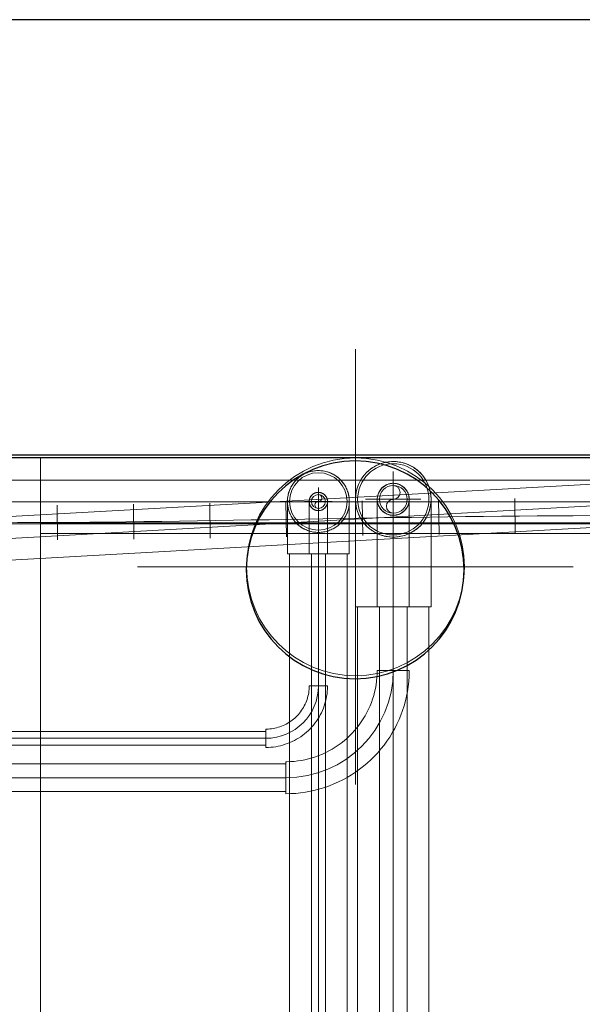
# Model space of a CAD drawing. Header units: millimetres. Extents: x -21756 to -17416, y 369 to 3070.
# Tile 16 of 31: x -20000 to -19742, y 2617 to 3070. Entities that reach past the tile are written whole.
import ezdxf

# ---------------------------------------------------------------- set-up
doc = ezdxf.new("R2010")
doc.units = ezdxf.units.MM
for name, color, linetype, lineweight in [('A-DETL-GENF', 92, 'Continuous', 18), ('A-FLOR', 192, 'Continuous', 25), ('A-WALL', 113, 'Continuous', 25), ('G-IMPT', 8, 'Continuous', 18), ('P-PIPE', 3, 'Continuous', 18), ('P-PIPE-CNTR', 3, 'Continuous', 18)]:
    doc.layers.add(name, color=color, linetype=linetype, lineweight=lineweight)

# ---------------------------------------------------------------- blocks, each defined once
blk = doc.blocks.new('Coude - tube frigo - Standard-1054394-Niveau 0')
at = {"layer": 'P-PIPE'}
for p, q in [((-19867.36, 2824.18), (-19863.16, 2824.18)), ((-19863.16, 2824.18), (-19858.96, 2824.18))]:
    blk.add_line(p, q, dxfattribs=at)
at = {"layer": 'P-PIPE', "flags": 128}
for points in [[(-19867.36, 2848.28), (-19867.36, 2848.44), (-19867.35, 2848.61), (-19867.33, 2848.78), (-19867.31, 2848.95), (-19867.28, 2849.11), (-19867.24, 2849.27), (-19867.2, 2849.44), (-19867.15, 2849.6), (-19867.1, 2849.76), (-19867.03, 2849.91), (-19866.96, 2850.07), (-19866.89, 2850.22), (-19866.81, 2850.36), (-19866.72, 2850.51), (-19866.63, 2850.65), (-19866.53, 2850.78), (-19866.43, 2850.92), (-19866.32, 2851.05), (-19866.21, 2851.17), (-19866.09, 2851.29), (-19865.97, 2851.4), (-19865.84, 2851.51), (-19865.71, 2851.62), (-19865.57, 2851.72), (-19865.43, 2851.81), (-19865.29, 2851.9), (-19865.14, 2851.98), (-19864.99, 2852.06), (-19864.84, 2852.13), (-19864.69, 2852.19), (-19864.53, 2852.25), (-19864.37, 2852.3), (-19864.21, 2852.35), (-19864.04, 2852.38), (-19863.88, 2852.42), (-19863.71, 2852.44), (-19863.55, 2852.46), (-19863.38, 2852.47), (-19863.21, 2852.48), (-19863.16, 2852.48)], [(-19863.16, 2852.48), (-19863, 2852.47), (-19862.83, 2852.46), (-19862.66, 2852.45), (-19862.5, 2852.42), (-19862.33, 2852.39), (-19862.17, 2852.36), (-19862, 2852.31), (-19861.84, 2852.26), (-19861.68, 2852.21), (-19861.53, 2852.14), (-19861.38, 2852.08), (-19861.22, 2852), (-19861.08, 2851.92), (-19860.93, 2851.83), (-19860.79, 2851.74), (-19860.66, 2851.65), (-19860.52, 2851.54), (-19860.39, 2851.43), (-19860.27, 2851.32), (-19860.15, 2851.2), (-19860.04, 2851.08), (-19859.93, 2850.95), (-19859.82, 2850.82), (-19859.72, 2850.69), (-19859.63, 2850.55), (-19859.54, 2850.4), (-19859.46, 2850.26), (-19859.38, 2850.11), (-19859.31, 2849.95), (-19859.25, 2849.8), (-19859.19, 2849.64), (-19859.14, 2849.48), (-19859.1, 2849.32), (-19859.06, 2849.16), (-19859.03, 2848.99), (-19859, 2848.82), (-19858.98, 2848.66), (-19858.97, 2848.49), (-19858.96, 2848.32), (-19858.96, 2848.28)], [(-19863.16, 2844.08), (-19863.33, 2844.08), (-19863.5, 2844.09), (-19863.67, 2844.11), (-19863.83, 2844.13), (-19864, 2844.16), (-19864.16, 2844.2), (-19864.33, 2844.24), (-19864.49, 2844.29), (-19864.64, 2844.35), (-19864.8, 2844.41), (-19864.95, 2844.48), (-19865.1, 2844.55), (-19865.25, 2844.63), (-19865.4, 2844.72), (-19865.54, 2844.81), (-19865.67, 2844.91), (-19865.81, 2845.01), (-19865.93, 2845.12), (-19866.06, 2845.23), (-19866.18, 2845.35), (-19866.29, 2845.47), (-19866.4, 2845.6), (-19866.51, 2845.73), (-19866.61, 2845.87), (-19866.7, 2846.01), (-19866.79, 2846.15), (-19866.87, 2846.3), (-19866.94, 2846.45), (-19867.01, 2846.6), (-19867.08, 2846.75), (-19867.14, 2846.91), (-19867.19, 2847.07), (-19867.23, 2847.23), (-19867.27, 2847.4), (-19867.3, 2847.56), (-19867.33, 2847.73), (-19867.35, 2847.9), (-19867.36, 2848.06), (-19867.36, 2848.23), (-19867.36, 2848.28)], [(-19867.36, 2824.18), (-19867.36, 2825.14), (-19867.36, 2826.1), (-19867.36, 2827.06), (-19867.36, 2828.02), (-19867.36, 2828.96), (-19867.36, 2829.91), (-19867.36, 2830.84), (-19867.36, 2831.76), (-19867.36, 2832.67), (-19867.36, 2833.56), (-19867.36, 2834.44), (-19867.36, 2835.31), (-19867.36, 2836.15), (-19867.36, 2836.98), (-19867.36, 2837.78), (-19867.36, 2838.57), (-19867.36, 2839.33), (-19867.36, 2840.07), (-19867.36, 2840.78), (-19867.36, 2841.46), (-19867.36, 2842.12), (-19867.36, 2842.75), (-19867.36, 2843.35), (-19867.36, 2843.92), (-19867.36, 2844.46), (-19867.36, 2844.96), (-19867.36, 2845.43), (-19867.36, 2845.87), (-19867.36, 2846.27), (-19867.36, 2846.64), (-19867.36, 2846.97), (-19867.36, 2847.26), (-19867.36, 2847.52), (-19867.36, 2847.74), (-19867.36, 2847.93), (-19867.36, 2848.07), (-19867.36, 2848.18), (-19867.36, 2848.25), (-19867.36, 2848.28), (-19867.36, 2848.28)], [(-19858.96, 2848.28), (-19858.97, 2848.11), (-19858.98, 2847.94), (-19858.99, 2847.77), (-19859.02, 2847.61), (-19859.05, 2847.44), (-19859.08, 2847.28), (-19859.13, 2847.12), (-19859.18, 2846.96), (-19859.23, 2846.8), (-19859.3, 2846.64), (-19859.36, 2846.49), (-19859.44, 2846.34), (-19859.52, 2846.19), (-19859.61, 2846.05), (-19859.7, 2845.9), (-19859.8, 2845.77), (-19859.9, 2845.64), (-19860.01, 2845.51), (-19860.12, 2845.38), (-19860.24, 2845.26), (-19860.36, 2845.15), (-19860.49, 2845.04), (-19860.62, 2844.93), (-19860.76, 2844.84), (-19860.9, 2844.74), (-19861.04, 2844.65), (-19861.18, 2844.57), (-19861.33, 2844.5), (-19861.49, 2844.43), (-19861.64, 2844.36), (-19861.8, 2844.3), (-19861.96, 2844.25), (-19862.12, 2844.21), (-19862.29, 2844.17), (-19862.45, 2844.14), (-19862.62, 2844.11), (-19862.78, 2844.09), (-19862.95, 2844.08), (-19863.12, 2844.08), (-19863.16, 2844.08)], [(-19858.96, 2848.28), (-19858.96, 2848.26), (-19858.96, 2848.2), (-19858.96, 2848.1), (-19858.96, 2847.97), (-19858.96, 2847.8), (-19858.96, 2847.59), (-19858.96, 2847.34), (-19858.96, 2847.05), (-19858.96, 2846.73), (-19858.96, 2846.37), (-19858.96, 2845.98), (-19858.96, 2845.55), (-19858.96, 2845.09), (-19858.96, 2844.6), (-19858.96, 2844.07), (-19858.96, 2843.51), (-19858.96, 2842.92), (-19858.96, 2842.29), (-19858.96, 2841.65), (-19858.96, 2840.97), (-19858.96, 2840.26), (-19858.96, 2839.53), (-19858.96, 2838.78), (-19858.96, 2838), (-19858.96, 2837.2), (-19858.96, 2836.38), (-19858.96, 2835.54), (-19858.96, 2834.68), (-19858.96, 2833.8), (-19858.96, 2832.91), (-19858.96, 2832), (-19858.96, 2831.09), (-19858.96, 2830.16), (-19858.96, 2829.22), (-19858.96, 2828.27), (-19858.96, 2827.32), (-19858.96, 2826.36), (-19858.96, 2825.4), (-19858.96, 2824.44), (-19858.96, 2824.18)]]:
    blk.add_lwpolyline(points, dxfattribs=at)
at = {"layer": 'P-PIPE'}
for start, end in [(90, 270), (270, 90)]:
    blk.add_arc((-19863.16, 2848.28), 4.2, start, end, dxfattribs=at)
blk = doc.blocks.new('Coude - tube frigo - Standard-V4-Niveau 0')
at = {"layer": 'P-PIPE'}
for p, q in [((-19836.14, 2799.98), (-19828.79, 2799.98)), ((-19828.79, 2799.98), (-19821.44, 2799.98))]:
    blk.add_line(p, q, dxfattribs=at)
at = {"layer": 'P-PIPE', "flags": 128}
for points in [[(-19836.14, 2849.28), (-19836.13, 2849.57), (-19836.12, 2849.86), (-19836.09, 2850.16), (-19836.05, 2850.45), (-19835.99, 2850.74), (-19835.93, 2851.02), (-19835.85, 2851.31), (-19835.77, 2851.59), (-19835.67, 2851.87), (-19835.56, 2852.14), (-19835.44, 2852.41), (-19835.31, 2852.67), (-19835.17, 2852.93), (-19835.02, 2853.18), (-19834.86, 2853.43), (-19834.68, 2853.67), (-19834.5, 2853.9), (-19834.32, 2854.12), (-19834.12, 2854.34), (-19833.91, 2854.55), (-19833.7, 2854.75), (-19833.47, 2854.94), (-19833.24, 2855.12), (-19833, 2855.3), (-19832.76, 2855.46), (-19832.51, 2855.62), (-19832.25, 2855.76), (-19831.99, 2855.89), (-19831.72, 2856.01), (-19831.45, 2856.13), (-19831.18, 2856.23), (-19830.9, 2856.32), (-19830.61, 2856.4), (-19830.33, 2856.46), (-19830.04, 2856.52), (-19829.75, 2856.56), (-19829.46, 2856.6), (-19829.16, 2856.62), (-19828.87, 2856.63), (-19828.79, 2856.63)], [(-19828.79, 2856.63), (-19828.5, 2856.62), (-19828.2, 2856.6), (-19827.91, 2856.57), (-19827.62, 2856.53), (-19827.33, 2856.48), (-19827.04, 2856.42), (-19826.76, 2856.34), (-19826.48, 2856.25), (-19826.2, 2856.16), (-19825.93, 2856.05), (-19825.66, 2855.93), (-19825.4, 2855.8), (-19825.14, 2855.65), (-19824.89, 2855.5), (-19824.64, 2855.34), (-19824.4, 2855.17), (-19824.17, 2854.99), (-19823.94, 2854.8), (-19823.73, 2854.6), (-19823.52, 2854.4), (-19823.32, 2854.18), (-19823.12, 2853.96), (-19822.94, 2853.73), (-19822.77, 2853.49), (-19822.6, 2853.25), (-19822.45, 2853), (-19822.31, 2852.74), (-19822.17, 2852.48), (-19822.05, 2852.21), (-19821.94, 2851.94), (-19821.84, 2851.66), (-19821.75, 2851.38), (-19821.67, 2851.1), (-19821.6, 2850.81), (-19821.55, 2850.53), (-19821.5, 2850.24), (-19821.47, 2849.94), (-19821.45, 2849.65), (-19821.44, 2849.36), (-19821.44, 2849.28)], [(-19828.79, 2841.93), (-19829.08, 2841.93), (-19829.38, 2841.95), (-19829.67, 2841.98), (-19829.96, 2842.02), (-19830.25, 2842.07), (-19830.54, 2842.14), (-19830.82, 2842.21), (-19831.1, 2842.3), (-19831.38, 2842.4), (-19831.65, 2842.51), (-19831.92, 2842.63), (-19832.18, 2842.76), (-19832.44, 2842.9), (-19832.69, 2843.05), (-19832.94, 2843.21), (-19833.18, 2843.38), (-19833.41, 2843.56), (-19833.64, 2843.75), (-19833.85, 2843.95), (-19834.06, 2844.16), (-19834.26, 2844.37), (-19834.45, 2844.59), (-19834.64, 2844.82), (-19834.81, 2845.06), (-19834.97, 2845.31), (-19835.13, 2845.56), (-19835.27, 2845.81), (-19835.41, 2846.07), (-19835.53, 2846.34), (-19835.64, 2846.61), (-19835.74, 2846.89), (-19835.83, 2847.17), (-19835.91, 2847.45), (-19835.98, 2847.74), (-19836.03, 2848.03), (-19836.08, 2848.32), (-19836.11, 2848.61), (-19836.13, 2848.9), (-19836.14, 2849.2), (-19836.14, 2849.28)], [(-19836.14, 2799.98), (-19836.14, 2801.95), (-19836.14, 2803.92), (-19836.14, 2805.88), (-19836.14, 2807.83), (-19836.14, 2809.77), (-19836.14, 2811.7), (-19836.14, 2813.6), (-19836.14, 2815.48), (-19836.14, 2817.34), (-19836.14, 2819.17), (-19836.14, 2820.98), (-19836.14, 2822.74), (-19836.14, 2824.47), (-19836.14, 2826.16), (-19836.14, 2827.81), (-19836.14, 2829.42), (-19836.14, 2830.98), (-19836.14, 2832.48), (-19836.14, 2833.94), (-19836.14, 2835.34), (-19836.14, 2836.69), (-19836.14, 2837.97), (-19836.14, 2839.2), (-19836.14, 2840.36), (-19836.14, 2841.46), (-19836.14, 2842.49), (-19836.14, 2843.46), (-19836.14, 2844.35), (-19836.14, 2845.17), (-19836.14, 2845.93), (-19836.14, 2846.6), (-19836.14, 2847.21), (-19836.14, 2847.73), (-19836.14, 2848.19), (-19836.14, 2848.56), (-19836.14, 2848.86), (-19836.14, 2849.07), (-19836.14, 2849.21), (-19836.14, 2849.27), (-19836.14, 2849.28)], [(-19821.44, 2849.28), (-19821.45, 2848.98), (-19821.46, 2848.69), (-19821.49, 2848.4), (-19821.53, 2848.11), (-19821.59, 2847.82), (-19821.65, 2847.53), (-19821.73, 2847.25), (-19821.81, 2846.96), (-19821.91, 2846.69), (-19822.02, 2846.41), (-19822.14, 2846.15), (-19822.27, 2845.88), (-19822.41, 2845.62), (-19822.56, 2845.37), (-19822.72, 2845.13), (-19822.89, 2844.89), (-19823.07, 2844.65), (-19823.26, 2844.43), (-19823.46, 2844.21), (-19823.67, 2844), (-19823.88, 2843.8), (-19824.11, 2843.61), (-19824.34, 2843.43), (-19824.57, 2843.26), (-19824.82, 2843.09), (-19825.07, 2842.94), (-19825.33, 2842.79), (-19825.59, 2842.66), (-19825.85, 2842.54), (-19826.13, 2842.43), (-19826.4, 2842.32), (-19826.68, 2842.24), (-19826.97, 2842.16), (-19827.25, 2842.09), (-19827.54, 2842.03), (-19827.83, 2841.99), (-19828.12, 2841.96), (-19828.42, 2841.94), (-19828.71, 2841.93), (-19828.79, 2841.93)], [(-19821.44, 2849.28), (-19821.44, 2849.24), (-19821.44, 2849.12), (-19821.44, 2848.92), (-19821.44, 2848.65), (-19821.44, 2848.29), (-19821.44, 2847.86), (-19821.44, 2847.36), (-19821.44, 2846.77), (-19821.44, 2846.12), (-19821.44, 2845.38), (-19821.44, 2844.58), (-19821.44, 2843.71), (-19821.44, 2842.76), (-19821.44, 2841.75), (-19821.44, 2840.67), (-19821.44, 2839.52), (-19821.44, 2838.31), (-19821.44, 2837.04), (-19821.44, 2835.71), (-19821.44, 2834.32), (-19821.44, 2832.88), (-19821.44, 2831.39), (-19821.44, 2829.84), (-19821.44, 2828.25), (-19821.44, 2826.61), (-19821.44, 2824.93), (-19821.44, 2823.21), (-19821.44, 2821.46), (-19821.44, 2819.66), (-19821.44, 2817.84), (-19821.44, 2815.99), (-19821.44, 2814.11), (-19821.44, 2812.21), (-19821.44, 2810.29), (-19821.44, 2808.36), (-19821.44, 2806.41), (-19821.44, 2804.45), (-19821.44, 2802.48), (-19821.44, 2800.51), (-19821.44, 2799.98)]]:
    blk.add_lwpolyline(points, dxfattribs=at)
at = {"layer": 'P-PIPE'}
for start, end in [(90, 270), (270, 90)]:
    blk.add_arc((-19828.79, 2849.28), 7.35, start, end, dxfattribs=at)
blk = doc.blocks.new('Coude - tube frigo - Standard-V2-Niveau 0')
at = {"layer": 'P-PIPE'}
for p, q in [((4.2, 24.1), (-4.2, 24.1)), ((4.2, 24.1), (-4.2, 24.1)), ((-24.1, 4.2), (-24.1, -4.2)), ((-24.1, 4.2), (-24.1, -4.2))]:
    blk.add_line(p, q, dxfattribs=at)
at = {"layer": 'P-PIPE', "flags": 128}
for points in [[(-24.1, -4.2), (-22.97, -4.18), (-21.84, -4.11), (-20.71, -4), (-19.59, -3.84), (-18.48, -3.64), (-17.37, -3.39), (-16.28, -3.1), (-15.2, -2.76), (-14.13, -2.39), (-13.08, -1.97), (-12.05, -1.5), (-11.03, -1), (-10.04, -0.46), (-9.07, 0.12), (-8.12, 0.74), (-7.2, 1.4), (-6.31, 2.09), (-5.44, 2.82), (-4.6, 3.59), (-3.8, 4.38), (-3.03, 5.21), (-2.29, 6.07), (-1.58, 6.96), (-0.92, 7.87), (-0.29, 8.81), (0.31, 9.77), (0.86, 10.76), (1.37, 11.77), (1.85, 12.8), (2.28, 13.85), (2.67, 14.91), (3.01, 15.99), (3.31, 17.08), (3.57, 18.18), (3.79, 19.29), (3.96, 20.41), (4.08, 21.53), (4.16, 22.66), (4.2, 23.79), (4.2, 24.1)], [(-4.2, 24.1), (-4.22, 23.3), (-4.26, 22.51), (-4.34, 21.72), (-4.45, 20.93), (-4.6, 20.15), (-4.77, 19.37), (-4.97, 18.6), (-5.21, 17.84), (-5.48, 17.09), (-5.77, 16.35), (-6.1, 15.62), (-6.45, 14.91), (-6.83, 14.21), (-7.24, 13.53), (-7.68, 12.86), (-8.14, 12.22), (-8.63, 11.59), (-9.14, 10.98), (-9.68, 10.39), (-10.24, 9.82), (-10.82, 9.28), (-11.42, 8.76), (-12.04, 8.27), (-12.69, 7.8), (-13.35, 7.35), (-14.03, 6.94), (-14.72, 6.55), (-15.43, 6.19), (-16.15, 5.86), (-16.89, 5.55), (-17.64, 5.28), (-18.39, 5.04), (-19.16, 4.82), (-19.94, 4.64), (-20.72, 4.49), (-21.5, 4.37), (-22.3, 4.28), (-23.09, 4.23), (-23.89, 4.2), (-24.1, 4.2)]]:
    blk.add_lwpolyline(points, dxfattribs=at)
blk = doc.blocks.new('Coude - tube frigo - Standard-V1-Niveau 0')
at = {"layer": 'P-PIPE'}
for p, q in [((-20901.01, 1381.25), (-20901.01, 1377.05)), ((-20901.01, 1377.05), (-20901.01, 1372.85))]:
    blk.add_line(p, q, dxfattribs=at)
at = {"layer": 'P-PIPE', "flags": 128}
for points in [[(-20876.91, 1381.25), (-20876.93, 1381.25), (-20876.99, 1381.25), (-20877.08, 1381.25), (-20877.22, 1381.25), (-20877.39, 1381.25), (-20877.6, 1381.25), (-20877.85, 1381.25), (-20878.13, 1381.25), (-20878.45, 1381.25), (-20878.81, 1381.25), (-20879.2, 1381.25), (-20879.63, 1381.25), (-20880.09, 1381.25), (-20880.59, 1381.25), (-20881.12, 1381.25), (-20881.68, 1381.25), (-20882.27, 1381.25), (-20882.89, 1381.25), (-20883.54, 1381.25), (-20884.22, 1381.25), (-20884.92, 1381.25), (-20885.65, 1381.25), (-20886.41, 1381.25), (-20887.19, 1381.25), (-20887.99, 1381.25), (-20888.81, 1381.25), (-20889.65, 1381.25), (-20890.51, 1381.25), (-20891.38, 1381.25), (-20892.28, 1381.25), (-20893.18, 1381.25), (-20894.1, 1381.25), (-20895.03, 1381.25), (-20895.97, 1381.25), (-20896.91, 1381.25), (-20897.87, 1381.25), (-20898.82, 1381.25), (-20899.79, 1381.25), (-20900.75, 1381.25), (-20901.01, 1381.25)], [(-20901.01, 1372.85), (-20900.04, 1372.85), (-20899.08, 1372.85), (-20898.12, 1372.85), (-20897.17, 1372.85), (-20896.22, 1372.85), (-20895.28, 1372.85), (-20894.35, 1372.85), (-20893.43, 1372.85), (-20892.52, 1372.85), (-20891.62, 1372.85), (-20890.74, 1372.85), (-20889.88, 1372.85), (-20889.03, 1372.85), (-20888.21, 1372.85), (-20887.4, 1372.85), (-20886.62, 1372.85), (-20885.85, 1372.85), (-20885.12, 1372.85), (-20884.41, 1372.85), (-20883.72, 1372.85), (-20883.06, 1372.85), (-20882.43, 1372.85), (-20881.83, 1372.85), (-20881.27, 1372.85), (-20880.73, 1372.85), (-20880.22, 1372.85), (-20879.75, 1372.85), (-20879.32, 1372.85), (-20878.91, 1372.85), (-20878.55, 1372.85), (-20878.22, 1372.85), (-20877.92, 1372.85), (-20877.66, 1372.85), (-20877.44, 1372.85), (-20877.26, 1372.85), (-20877.11, 1372.85), (-20877.01, 1372.85), (-20876.94, 1372.85), (-20876.91, 1372.85), (-20876.91, 1372.85)]]:
    blk.add_lwpolyline(points, dxfattribs=at)
at = {"layer": 'P-PIPE'}
for start, end in [(0, 180), (180, 0)]:
    blk.add_arc((-20876.91, 1377.05), 4.2, start, end, dxfattribs=at)
blk = doc.blocks.new('Coude - tube frigo - Standard-V12-Niveau 0')
at = {"layer": 'P-PIPE'}
for p, q in [((-20484.15, 2771.02), (-20481.75, 2777.96)), ((-20486.54, 2764.07), (-20484.15, 2771.02))]:
    blk.add_line(p, q, dxfattribs=at)
at = {"layer": 'P-PIPE', "flags": 128}
for points in [[(-20481.75, 2777.96), (-20483.62, 2778.61), (-20485.48, 2779.25), (-20487.33, 2779.89), (-20489.18, 2780.52), (-20491.01, 2781.15), (-20492.83, 2781.78), (-20494.63, 2782.4), (-20496.42, 2783.01), (-20498.17, 2783.62), (-20499.9, 2784.22), (-20501.61, 2784.8), (-20503.28, 2785.38), (-20504.91, 2785.94), (-20506.51, 2786.49), (-20508.07, 2787.03), (-20509.59, 2787.55), (-20511.06, 2788.06), (-20512.49, 2788.55), (-20513.87, 2789.02), (-20515.19, 2789.48), (-20516.46, 2789.92), (-20517.68, 2790.34), (-20518.84, 2790.73), (-20519.94, 2791.11), (-20520.98, 2791.47), (-20521.95, 2791.81), (-20522.86, 2792.12), (-20523.71, 2792.41), (-20524.49, 2792.68), (-20525.2, 2792.92), (-20525.84, 2793.14), (-20526.41, 2793.34), (-20526.91, 2793.51), (-20527.33, 2793.66), (-20527.69, 2793.78), (-20527.97, 2793.88), (-20528.17, 2793.95), (-20528.31, 2793.99), (-20528.36, 2794.01), (-20528.37, 2794.02)], [(-20533.15, 2780.12), (-20533.12, 2780.1), (-20533, 2780.06), (-20532.82, 2780), (-20532.56, 2779.91), (-20532.22, 2779.8), (-20531.82, 2779.66), (-20531.34, 2779.49), (-20530.79, 2779.3), (-20530.16, 2779.09), (-20529.47, 2778.85), (-20528.71, 2778.59), (-20527.88, 2778.3), (-20526.99, 2777.99), (-20526.03, 2777.66), (-20525.01, 2777.31), (-20523.93, 2776.94), (-20522.78, 2776.55), (-20521.58, 2776.13), (-20520.33, 2775.7), (-20519.01, 2775.25), (-20517.65, 2774.78), (-20516.24, 2774.29), (-20514.78, 2773.79), (-20513.27, 2773.27), (-20511.72, 2772.74), (-20510.14, 2772.19), (-20508.51, 2771.63), (-20506.85, 2771.06), (-20505.15, 2770.48), (-20503.43, 2769.88), (-20501.68, 2769.28), (-20499.9, 2768.67), (-20498.11, 2768.05), (-20496.29, 2767.42), (-20494.46, 2766.79), (-20492.62, 2766.16), (-20490.76, 2765.52), (-20488.91, 2764.88), (-20487.04, 2764.24), (-20486.54, 2764.07)]]:
    blk.add_lwpolyline(points, dxfattribs=at)
at = {"layer": 'P-PIPE'}
for start, end in [(341, 161), (161, 341)]:
    blk.add_arc((-20530.76, 2787.07), 7.35, start, end, dxfattribs=at)
blk = doc.blocks.new('Coude - tube frigo - Standard-V3-Niveau 0')
at = {"layer": 'P-PIPE'}
for p, q in [((7.35, 49.3), (-7.35, 49.3)), ((7.35, 49.3), (-7.35, 49.3)), ((-49.3, 7.35), (-49.3, -7.35)), ((-49.3, 7.35), (-49.3, -7.35))]:
    blk.add_line(p, q, dxfattribs=at)
at = {"layer": 'P-PIPE', "flags": 128}
for points in [[(-49.3, -7.35), (-47.03, -7.3), (-44.77, -7.17), (-42.52, -6.94), (-40.27, -6.63), (-38.05, -6.22), (-35.83, -5.73), (-33.64, -5.14), (-31.48, -4.47), (-29.34, -3.72), (-27.24, -2.88), (-25.17, -1.95), (-23.14, -0.95), (-21.15, 0.14), (-19.21, 1.3), (-17.31, 2.54), (-15.47, 3.86), (-13.68, 5.25), (-11.95, 6.71), (-10.27, 8.24), (-8.66, 9.83), (-7.12, 11.49), (-5.64, 13.21), (-4.23, 14.98), (-2.89, 16.81), (-1.63, 18.69), (-0.44, 20.62), (0.66, 22.6), (1.69, 24.62), (2.64, 26.68), (3.5, 28.77), (4.28, 30.9), (4.97, 33.06), (5.58, 35.24), (6.1, 37.45), (6.53, 39.67), (6.87, 41.91), (7.12, 44.16), (7.28, 46.42), (7.35, 48.69), (7.35, 49.3)], [(-7.35, 49.3), (-7.38, 47.62), (-7.48, 45.95), (-7.65, 44.28), (-7.89, 42.62), (-8.19, 40.97), (-8.55, 39.33), (-8.98, 37.71), (-9.48, 36.1), (-10.04, 34.52), (-10.66, 32.96), (-11.35, 31.43), (-12.09, 29.93), (-12.89, 28.46), (-13.76, 27.02), (-14.68, 25.61), (-15.65, 24.25), (-16.68, 22.92), (-17.76, 21.64), (-18.89, 20.4), (-20.07, 19.21), (-21.3, 18.06), (-22.57, 16.97), (-23.89, 15.92), (-25.24, 14.93), (-26.63, 14), (-28.06, 13.12), (-29.53, 12.3), (-31.02, 11.54), (-32.55, 10.84), (-34.1, 10.2), (-35.67, 9.62), (-37.27, 9.11), (-38.89, 8.66), (-40.52, 8.28), (-42.17, 7.96), (-43.83, 7.71), (-45.5, 7.52), (-47.17, 7.4), (-48.85, 7.35), (-49.3, 7.35)]]:
    blk.add_lwpolyline(points, dxfattribs=at)
blk = doc.blocks.new('Kitchen_Cabinets_FINSA_Pro-Oven-Larder-unit-rd4d_Blanc - Height - _2000 mm_-1376609-Niveau 0')
at = {"layer": 'A-DETL-GENF'}
for p, q in [((-284.11, 0), (-300.11, 0)), ((-284.11, -30), (-284.11, 0)), ((283.89, -30), (-284.11, -30)), ((-284.11, -30), (-284.11, -580)), ((-284.11, -35), (283.89, -35))]:
    blk.add_line(p, q, dxfattribs=at)

msp = doc.modelspace()

# ---------------------------------------------------------------- linework, layer by layer
at = {"layer": 'A-FLOR'}
msp.add_line((-20615.54, 2868.53), (-17616.54, 2868.53), dxfattribs=at)
for start, end in [(360, 180), (0, 180), (180, 360), (180, 360)]:
    msp.add_arc((-19846.3, 2816.89), 50, start, end, dxfattribs=at)
at = {"layer": 'A-WALL'}
for p, q in [((-17415.54, 3069.53), (-20816.54, 3069.53)), ((-17616.54, 2869.53), (-20616.54, 2869.53)), ((-20615.54, 2868.53), (-17616.54, 2868.53))]:
    msp.add_line(p, q, dxfattribs=at)
at = {"layer": 'P-PIPE', "color": 1}
for p, q in [((-19654.54, 2858.08), (-20204.54, 2858.08)), ((-20204.54, 2838.08), (-19654.54, 2838.08))]:
    msp.add_line(p, q, dxfattribs=at)
at = {"layer": 'P-PIPE', "color": 5}
for p, q in [((-19704.28, 2858.16), (-20064.34, 2838)), ((-20063.22, 2818.04), (-19703.16, 2838.19))]:
    msp.add_line(p, q, dxfattribs=at)
at = {"layer": 'P-PIPE'}
for p, q in [((-19843.04, 2848.63), (-19842.78, 2832.64)), ((-19808.02, 2849.16), (-19807.8, 2833.17)), ((-19772.98, 2849.58), (-19772.83, 2833.58)), ((-19982.99, 2846.65), (-19982.87, 2830.65)), ((-19948.02, 2846.99), (-19947.83, 2830.99)), ((-19913.04, 2847.48), (-19912.8, 2831.48)), ((-19878.05, 2848.05), (-19877.78, 2832.05)), ((-19877.36, 2824.18), (-19848.96, 2824.18)), ((-19876.36, 2824.18), (-19876.36, 1401.15)), ((-19866.36, 2824.18), (-19866.36, 1401.15)), ((-19859.96, 1401.15), (-19859.96, 2824.18)), ((-19849.96, 1401.15), (-19849.96, 2824.18)), ((-19846.14, 2799.98), (-19811.44, 2799.98)), ((-19845.14, 2799.98), (-19845.14, 1424.35)), ((-19835.14, 2799.98), (-19835.14, 1424.35)), ((-19822.44, 1424.35), (-19822.44, 2799.98)), ((-19812.44, 1424.35), (-19812.44, 2799.98)), ((-19835.14, 2770.73), (-19822.44, 2770.73)), ((-19866.36, 2763.63), (-19859.96, 2763.63)), ((-19887.26, 2742.73), (-20407.19, 2742.73)), ((-19887.26, 2736.33), (-19887.26, 2742.73)), ((-20407.19, 2736.33), (-19887.26, 2736.33)), ((-19878.09, 2727.78), (-20290.83, 2727.78)), ((-19878.09, 2715.08), (-19878.09, 2727.78)), ((-20290.83, 2715.08), (-19878.09, 2715.08))]:
    msp.add_line(p, q, dxfattribs=at)
at = {"layer": 'P-PIPE', "flags": 128}
for points in [[(-19846.14, 2849.28), (-19846.13, 2849.97), (-19846.08, 2850.66), (-19846.01, 2851.35), (-19845.92, 2852.04), (-19845.79, 2852.72), (-19845.64, 2853.4), (-19845.46, 2854.07), (-19845.26, 2854.73), (-19845.03, 2855.39), (-19844.77, 2856.03), (-19844.49, 2856.67), (-19844.18, 2857.29), (-19843.85, 2857.9), (-19843.49, 2858.49), (-19843.11, 2859.07), (-19842.71, 2859.64), (-19842.28, 2860.19), (-19841.83, 2860.72), (-19841.37, 2861.23), (-19840.88, 2861.72), (-19840.37, 2862.2), (-19839.84, 2862.65), (-19839.3, 2863.08), (-19838.74, 2863.49), (-19838.16, 2863.88), (-19837.57, 2864.24), (-19836.97, 2864.58), (-19836.35, 2864.89), (-19835.72, 2865.18), (-19835.08, 2865.45), (-19834.42, 2865.69), (-19833.76, 2865.9), (-19833.1, 2866.08), (-19832.42, 2866.24), (-19831.74, 2866.37), (-19831.05, 2866.48), (-19830.36, 2866.56), (-19829.67, 2866.6), (-19828.98, 2866.63), (-19828.79, 2866.63)], [(-19828.79, 2866.63), (-19828.1, 2866.61), (-19827.4, 2866.57), (-19826.71, 2866.5), (-19826.03, 2866.4), (-19825.34, 2866.28), (-19824.67, 2866.13), (-19823.99, 2865.95), (-19823.33, 2865.75), (-19822.68, 2865.51), (-19822.03, 2865.26), (-19821.4, 2864.97), (-19820.78, 2864.67), (-19820.17, 2864.33), (-19819.57, 2863.98), (-19818.99, 2863.6), (-19818.43, 2863.19), (-19817.88, 2862.77), (-19817.35, 2862.32), (-19816.84, 2861.85), (-19816.34, 2861.36), (-19815.87, 2860.86), (-19815.42, 2860.33), (-19814.99, 2859.79), (-19814.58, 2859.23), (-19814.19, 2858.65), (-19813.83, 2858.06), (-19813.49, 2857.45), (-19813.17, 2856.84), (-19812.88, 2856.21), (-19812.62, 2855.56), (-19812.38, 2854.91), (-19812.17, 2854.25), (-19811.98, 2853.58), (-19811.82, 2852.91), (-19811.69, 2852.23), (-19811.59, 2851.54), (-19811.51, 2850.85), (-19811.46, 2850.16), (-19811.44, 2849.46), (-19811.44, 2849.28)], [(-19877.36, 2848.28), (-19877.35, 2848.84), (-19877.32, 2849.41), (-19877.26, 2849.98), (-19877.18, 2850.54), (-19877.08, 2851.1), (-19876.96, 2851.65), (-19876.81, 2852.2), (-19876.64, 2852.74), (-19876.45, 2853.28), (-19876.24, 2853.81), (-19876.01, 2854.32), (-19875.76, 2854.83), (-19875.49, 2855.33), (-19875.2, 2855.82), (-19874.88, 2856.29), (-19874.55, 2856.76), (-19874.21, 2857.21), (-19873.84, 2857.64), (-19873.46, 2858.06), (-19873.06, 2858.46), (-19872.64, 2858.85), (-19872.21, 2859.22), (-19871.77, 2859.57), (-19871.31, 2859.91), (-19870.84, 2860.23), (-19870.35, 2860.52), (-19869.86, 2860.8), (-19869.35, 2861.06), (-19868.84, 2861.3), (-19868.31, 2861.51), (-19867.78, 2861.71), (-19867.24, 2861.88), (-19866.69, 2862.03), (-19866.14, 2862.16), (-19865.58, 2862.27), (-19865.02, 2862.36), (-19864.45, 2862.42), (-19863.89, 2862.46), (-19863.32, 2862.48), (-19863.16, 2862.48)], [(-19863.16, 2862.48), (-19862.6, 2862.47), (-19862.03, 2862.43), (-19861.46, 2862.37), (-19860.9, 2862.3), (-19860.34, 2862.19), (-19859.79, 2862.07), (-19859.24, 2861.92), (-19858.7, 2861.76), (-19858.16, 2861.57), (-19857.63, 2861.36), (-19857.12, 2861.12), (-19856.61, 2860.87), (-19856.11, 2860.6), (-19855.62, 2860.31), (-19855.15, 2860), (-19854.68, 2859.67), (-19854.24, 2859.32), (-19853.8, 2858.95), (-19853.38, 2858.57), (-19852.98, 2858.17), (-19852.59, 2857.75), (-19852.22, 2857.32), (-19851.87, 2856.88), (-19851.53, 2856.42), (-19851.22, 2855.95), (-19850.92, 2855.46), (-19850.64, 2854.97), (-19850.38, 2854.46), (-19850.15, 2853.95), (-19849.93, 2853.42), (-19849.73, 2852.89), (-19849.56, 2852.35), (-19849.41, 2851.8), (-19849.28, 2851.25), (-19849.17, 2850.69), (-19849.09, 2850.13), (-19849.02, 2849.56), (-19848.98, 2849), (-19848.97, 2848.43), (-19848.96, 2848.28)], [(-19828.79, 2831.93), (-19829.48, 2831.94), (-19830.18, 2831.98), (-19830.87, 2832.05), (-19831.55, 2832.15), (-19832.24, 2832.27), (-19832.91, 2832.42), (-19833.58, 2832.6), (-19834.25, 2832.81), (-19834.9, 2833.04), (-19835.55, 2833.3), (-19836.18, 2833.58), (-19836.8, 2833.89), (-19837.41, 2834.22), (-19838.01, 2834.58), (-19838.59, 2834.96), (-19839.15, 2835.36), (-19839.7, 2835.79), (-19840.23, 2836.23), (-19840.74, 2836.7), (-19841.24, 2837.19), (-19841.71, 2837.7), (-19842.16, 2838.22), (-19842.59, 2838.77), (-19843, 2839.33), (-19843.39, 2839.9), (-19843.75, 2840.49), (-19844.09, 2841.1), (-19844.41, 2841.72), (-19844.7, 2842.35), (-19844.96, 2842.99), (-19845.2, 2843.64), (-19845.41, 2844.3), (-19845.6, 2844.97), (-19845.76, 2845.65), (-19845.89, 2846.33), (-19845.99, 2847.01), (-19846.07, 2847.7), (-19846.12, 2848.4), (-19846.14, 2849.09), (-19846.14, 2849.28)], [(-19846.14, 2799.98), (-19846.14, 2801.95), (-19846.14, 2803.92), (-19846.14, 2805.88), (-19846.14, 2807.83), (-19846.14, 2809.77), (-19846.14, 2811.7), (-19846.14, 2813.6), (-19846.14, 2815.48), (-19846.14, 2817.34), (-19846.14, 2819.17), (-19846.14, 2820.98), (-19846.14, 2822.74), (-19846.14, 2824.47), (-19846.14, 2826.16), (-19846.14, 2827.81), (-19846.14, 2829.42), (-19846.14, 2830.98), (-19846.14, 2832.48), (-19846.14, 2833.94), (-19846.14, 2835.34), (-19846.14, 2836.69), (-19846.14, 2837.97), (-19846.14, 2839.2), (-19846.14, 2840.36), (-19846.14, 2841.46), (-19846.14, 2842.49), (-19846.14, 2843.46), (-19846.14, 2844.35), (-19846.14, 2845.17), (-19846.14, 2845.93), (-19846.14, 2846.6), (-19846.14, 2847.21), (-19846.14, 2847.73), (-19846.14, 2848.19), (-19846.14, 2848.56), (-19846.14, 2848.86), (-19846.14, 2849.07), (-19846.14, 2849.21), (-19846.14, 2849.27), (-19846.14, 2849.28)], [(-19811.44, 2849.28), (-19811.45, 2848.58), (-19811.49, 2847.89), (-19811.56, 2847.2), (-19811.66, 2846.51), (-19811.79, 2845.83), (-19811.94, 2845.15), (-19812.12, 2844.48), (-19812.32, 2843.82), (-19812.55, 2843.16), (-19812.81, 2842.52), (-19813.09, 2841.89), (-19813.4, 2841.26), (-19813.73, 2840.66), (-19814.09, 2840.06), (-19814.47, 2839.48), (-19814.87, 2838.92), (-19815.3, 2838.37), (-19815.75, 2837.84), (-19816.21, 2837.32), (-19816.7, 2836.83), (-19817.21, 2836.36), (-19817.73, 2835.9), (-19818.28, 2835.47), (-19818.84, 2835.06), (-19819.42, 2834.68), (-19820.01, 2834.31), (-19820.61, 2833.97), (-19821.23, 2833.66), (-19821.86, 2833.37), (-19822.5, 2833.11), (-19823.15, 2832.87), (-19823.81, 2832.65), (-19824.48, 2832.47), (-19825.16, 2832.31), (-19825.84, 2832.18), (-19826.53, 2832.07), (-19827.22, 2832), (-19827.91, 2831.95), (-19828.6, 2831.93), (-19828.79, 2831.93)], [(-19811.44, 2849.28), (-19811.44, 2849.24), (-19811.44, 2849.12), (-19811.44, 2848.92), (-19811.44, 2848.65), (-19811.44, 2848.29), (-19811.44, 2847.86), (-19811.44, 2847.36), (-19811.44, 2846.77), (-19811.44, 2846.12), (-19811.44, 2845.38), (-19811.44, 2844.58), (-19811.44, 2843.71), (-19811.44, 2842.76), (-19811.44, 2841.75), (-19811.44, 2840.67), (-19811.44, 2839.52), (-19811.44, 2838.31), (-19811.44, 2837.04), (-19811.44, 2835.71), (-19811.44, 2834.32), (-19811.44, 2832.88), (-19811.44, 2831.39), (-19811.44, 2829.84), (-19811.44, 2828.25), (-19811.44, 2826.61), (-19811.44, 2824.93), (-19811.44, 2823.21), (-19811.44, 2821.46), (-19811.44, 2819.66), (-19811.44, 2817.84), (-19811.44, 2815.99), (-19811.44, 2814.11), (-19811.44, 2812.21), (-19811.44, 2810.29), (-19811.44, 2808.36), (-19811.44, 2806.41), (-19811.44, 2804.45), (-19811.44, 2802.48), (-19811.44, 2800.51), (-19811.44, 2799.98)], [(-19877.36, 2824.18), (-19877.36, 2825.14), (-19877.36, 2826.1), (-19877.36, 2827.06), (-19877.36, 2828.02), (-19877.36, 2828.96), (-19877.36, 2829.91), (-19877.36, 2830.84), (-19877.36, 2831.76), (-19877.36, 2832.67), (-19877.36, 2833.56), (-19877.36, 2834.44), (-19877.36, 2835.31), (-19877.36, 2836.15), (-19877.36, 2836.98), (-19877.36, 2837.78), (-19877.36, 2838.57), (-19877.36, 2839.33), (-19877.36, 2840.07), (-19877.36, 2840.78), (-19877.36, 2841.46), (-19877.36, 2842.12), (-19877.36, 2842.75), (-19877.36, 2843.35), (-19877.36, 2843.92), (-19877.36, 2844.46), (-19877.36, 2844.96), (-19877.36, 2845.43), (-19877.36, 2845.87), (-19877.36, 2846.27), (-19877.36, 2846.64), (-19877.36, 2846.97), (-19877.36, 2847.26), (-19877.36, 2847.52), (-19877.36, 2847.74), (-19877.36, 2847.93), (-19877.36, 2848.07), (-19877.36, 2848.18), (-19877.36, 2848.25), (-19877.36, 2848.28), (-19877.36, 2848.28)], [(-19863.16, 2834.08), (-19863.73, 2834.09), (-19864.3, 2834.12), (-19864.86, 2834.18), (-19865.43, 2834.26), (-19865.99, 2834.36), (-19866.54, 2834.48), (-19867.09, 2834.63), (-19867.63, 2834.8), (-19868.17, 2834.99), (-19868.69, 2835.2), (-19869.21, 2835.43), (-19869.72, 2835.68), (-19870.22, 2835.95), (-19870.71, 2836.25), (-19871.18, 2836.56), (-19871.64, 2836.89), (-19872.09, 2837.23), (-19872.53, 2837.6), (-19872.95, 2837.98), (-19873.35, 2838.38), (-19873.74, 2838.8), (-19874.11, 2839.23), (-19874.46, 2839.67), (-19874.8, 2840.13), (-19875.11, 2840.6), (-19875.41, 2841.09), (-19875.69, 2841.58), (-19875.95, 2842.09), (-19876.18, 2842.61), (-19876.4, 2843.13), (-19876.59, 2843.66), (-19876.77, 2844.21), (-19876.92, 2844.75), (-19877.05, 2845.31), (-19877.16, 2845.86), (-19877.24, 2846.42), (-19877.31, 2846.99), (-19877.35, 2847.56), (-19877.36, 2848.12), (-19877.36, 2848.28)], [(-19848.96, 2848.28), (-19848.98, 2847.71), (-19849.01, 2847.14), (-19849.07, 2846.58), (-19849.15, 2846.01), (-19849.25, 2845.46), (-19849.37, 2844.9), (-19849.52, 2844.35), (-19849.69, 2843.81), (-19849.87, 2843.27), (-19850.09, 2842.75), (-19850.32, 2842.23), (-19850.57, 2841.72), (-19850.84, 2841.22), (-19851.13, 2840.73), (-19851.44, 2840.26), (-19851.77, 2839.8), (-19852.12, 2839.35), (-19852.49, 2838.91), (-19852.87, 2838.49), (-19853.27, 2838.09), (-19853.69, 2837.7), (-19854.12, 2837.33), (-19854.56, 2836.98), (-19855.02, 2836.64), (-19855.49, 2836.33), (-19855.98, 2836.03), (-19856.47, 2835.75), (-19856.98, 2835.5), (-19857.49, 2835.26), (-19858.02, 2835.04), (-19858.55, 2834.85), (-19859.09, 2834.67), (-19859.64, 2834.52), (-19860.19, 2834.39), (-19860.75, 2834.28), (-19861.31, 2834.2), (-19861.88, 2834.13), (-19862.44, 2834.09), (-19863.01, 2834.08), (-19863.16, 2834.08)], [(-19848.96, 2848.28), (-19848.96, 2848.26), (-19848.96, 2848.2), (-19848.96, 2848.1), (-19848.96, 2847.97), (-19848.96, 2847.8), (-19848.96, 2847.59), (-19848.96, 2847.34), (-19848.96, 2847.05), (-19848.96, 2846.73), (-19848.96, 2846.37), (-19848.96, 2845.98), (-19848.96, 2845.55), (-19848.96, 2845.09), (-19848.96, 2844.6), (-19848.96, 2844.07), (-19848.96, 2843.51), (-19848.96, 2842.92), (-19848.96, 2842.29), (-19848.96, 2841.65), (-19848.96, 2840.97), (-19848.96, 2840.26), (-19848.96, 2839.53), (-19848.96, 2838.78), (-19848.96, 2838), (-19848.96, 2837.2), (-19848.96, 2836.38), (-19848.96, 2835.54), (-19848.96, 2834.68), (-19848.96, 2833.8), (-19848.96, 2832.91), (-19848.96, 2832), (-19848.96, 2831.09), (-19848.96, 2830.16), (-19848.96, 2829.22), (-19848.96, 2828.27), (-19848.96, 2827.32), (-19848.96, 2826.36), (-19848.96, 2825.4), (-19848.96, 2824.44), (-19848.96, 2824.18)]]:
    msp.add_lwpolyline(points, dxfattribs=at)
at = {"layer": 'P-PIPE'}
for centre, radius, start, end in [((-19846.17, 2818.26), 50, 0, 180), ((-19828.79, 2849.28), 17.35, 90, 180), ((-19828.79, 2849.28), 17.35, 0, 90), ((-19863.16, 2848.28), 14.2, 90, 180), ((-19863.16, 2848.28), 14.2, 0, 90), ((-19828.79, 2849.28), 16.35, 90, 180), ((-19828.79, 2849.28), 16.35, 90, 180), ((-19828.79, 2849.28), 16.35, 0, 90), ((-19828.79, 2849.28), 16.35, 0, 90), ((-19863.16, 2848.28), 13.2, 90, 180), ((-19863.16, 2848.28), 13.2, 90, 180), ((-19863.16, 2848.28), 13.2, 0, 90), ((-19863.16, 2848.28), 13.2, 0, 90), ((-19828.79, 2849.28), 6.35, 0, 180), ((-19828.79, 2852.45), 3.18, 270, 90), ((-19863.16, 2848.28), 3.2, 0, 180), ((-19863.16, 2849.88), 1.6, 270, 90), ((-19828.79, 2849.28), 17.35, 180, 270), ((-19828.79, 2849.28), 16.35, 180, 270), ((-19828.79, 2849.28), 16.35, 180, 270), ((-19828.79, 2849.28), 6.35, 180, 0), ((-19828.79, 2846.1), 3.17, 90, 270), ((-19828.79, 2849.28), 16.35, 270, 0), ((-19828.79, 2849.28), 16.35, 270, 0), ((-19828.79, 2849.28), 17.35, 270, 0), ((-19863.16, 2848.28), 14.2, 180, 270), ((-19863.16, 2848.28), 13.2, 180, 270), ((-19863.16, 2848.28), 13.2, 180, 270), ((-19863.16, 2848.28), 3.2, 180, 0), ((-19863.16, 2846.68), 1.6, 90, 270), ((-19863.16, 2848.28), 14.2, 270, 0), ((-19863.16, 2848.28), 13.2, 270, 0), ((-19863.16, 2848.28), 13.2, 270, 0), ((-19846.17, 2818.26), 50, 180, 360)]:
    msp.add_arc(centre, radius, start, end, dxfattribs=at)
at = {"layer": 'P-PIPE-CNTR'}
for p, q in [((-19846.17, 2718.26), (-19846.17, 2918.26)), ((-19828.79, 2836.58), (-19828.79, 2861.98)), ((-19863.16, 2841.88), (-19863.16, 2854.68)), ((-19841.49, 2849.28), (-19816.09, 2849.28)), ((-19828.79, 2799.98), (-19828.79, 2849.28)), ((-19828.79, 2799.98), (-19828.79, 2849.28)), ((-19869.56, 2848.28), (-19856.76, 2848.28)), ((-19863.16, 2848.28), (-19863.16, 2824.18)), ((-19863.16, 2848.28), (-19863.16, 2824.18)), ((-19863.16, 2824.18), (-19863.16, 1401.15)), ((-19863.16, 1401.15), (-19863.16, 2824.18)), ((-19863.16, 2763.63), (-19863.16, 2824.18)), ((-19946.17, 2818.26), (-19746.17, 2818.26)), ((-19828.79, 2799.98), (-19828.79, 1424.35)), ((-19828.79, 2799.98), (-19828.79, 1424.35)), ((-19828.79, 2799.98), (-19828.79, 2770.73)), ((-20407.19, 2739.53), (-19887.26, 2739.53)), ((-20407.19, 2739.53), (-19887.26, 2739.53)), ((-20290.83, 2721.43), (-19878.09, 2721.43)), ((-20290.83, 2721.43), (-19878.09, 2721.43))]:
    msp.add_line(p, q, dxfattribs=at)
at = {"layer": 'P-PIPE-CNTR', "color": 1}
msp.add_line((-20204.54, 2848.08), (-19654.54, 2848.08), dxfattribs=at)
msp.add_line((-20204.54, 2848.08), (-19654.54, 2848.08), dxfattribs=at)
at = {"layer": 'P-PIPE-CNTR', "color": 5}
msp.add_line((-20063.78, 2828.02), (-19703.72, 2848.18), dxfattribs=at)
msp.add_line((-20063.78, 2828.02), (-19703.72, 2848.18), dxfattribs=at)
at = {"layer": 'P-PIPE-CNTR'}
for centre, radius in [((-19878.09, 2770.73), 49.3), ((-19887.26, 2763.63), 24.1)]:
    msp.add_arc(centre, radius, 270, 0, dxfattribs=at)
msp.add_open_spline([(-20017.94, 2838.53), (-19839.81, 2838.53), (-19465.33, 2862.14), (-18978.38, 2749.47), (-18833.82, 2747.26)], degree=3, knots=[0, 0, 0, 0, 1.765322, 3.941801, 3.941801, 3.941801, 3.941801], dxfattribs=at)

# ---------------------------------------------------------------- block references
at = {"layer": 'G-IMPT'}
msp.add_blockref('Kitchen_Cabinets_FINSA_Pro-Oven-Larder-unit-rd4d_Blanc - Height - _2000 mm_-1376609-Niveau 0', (-19706.54, 2868.53), dxfattribs=at)
at = {"layer": 'P-PIPE'}
for name, p, rotation in [('Coude - tube frigo - Standard-V12-Niveau 0', (-15779.85, -17470.32), 289.0000000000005), ('Coude - tube frigo - Standard-V1-Niveau 0', (-18486.11, 23725.19), 90)]:
    msp.add_blockref(name, p, dxfattribs=dict(at, rotation=rotation))
for name, p in [('Coude - tube frigo - Standard-V4-Niveau 0', (0, 0)), ('Coude - tube frigo - Standard-1054394-Niveau 0', (0, 0)), ('Coude - tube frigo - Standard-V3-Niveau 0', (-19828.79, 2721.43)), ('Coude - tube frigo - Standard-V2-Niveau 0', (-19863.16, 2739.53))]:
    msp.add_blockref(name, p, dxfattribs=at)

doc.saveas('drawing.dxf')
